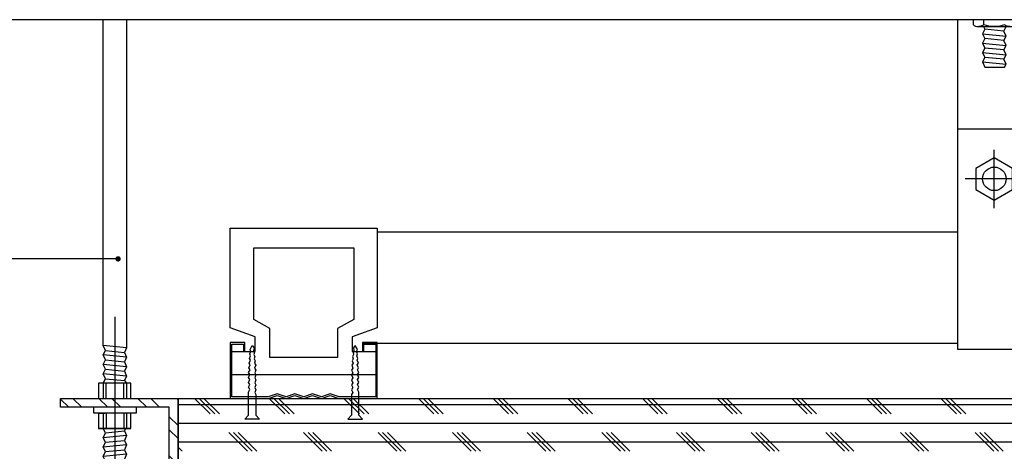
# Model space of a CAD drawing. Header units: millimetres. Extents: x -53 to 3023, y -53 to 2153.
# Tile 32 of 52: x 1389 to 1724, y 455 to 602. Entities that reach past the tile are written whole.
import ezdxf

# ---------------------------------------------------------------- set-up
doc = ezdxf.new("R2010")
doc.units = ezdxf.units.MM
doc.header["$LTSCALE"] = 5
doc.linetypes.add('DASH', pattern=[0.35, 0.25, -0.1])
doc.layers.get('Defpoints').update_dxf_attribs({"color": 8})
for name, color, linetype in [('8', 8, 'Continuous'), ('A-建筑-拆墙', 251, 'Continuous'), ('Q-立面-填充', 251, 'Continuous'), ('Q-立面-次粗线', 31, 'Continuous'), ('Q-立面-粗线', 30, 'Continuous')]:
    doc.layers.add(name, color=color, linetype=linetype)
doc.styles.get("Standard").update_dxf_attribs({"font": 'SimSun.ttf'})
doc.dimstyles.new('1', dxfattribs={"dimscale": 0, "dimtxt": 2.5, "dimasz": 1.5, "dimexe": 1, "dimexo": 0, "dimgap": 0.3, "dimtad": 1, "dimdec": 0, "dimzin": 0, "dimdsep": 46, "dimtxsty": 'Standard', "dimblk": 'ARCHTICK', "dimcen": 0.09, "dimclrd": 8, "dimclre": 8, "dimclrt": 4, "dimadec": 0, "dimazin": 0, "dimtfac": 1, "dimtdec": 0, "dimtix": 1, "dimtofl": 0, "dimtmove": 2, "dimatfit": 3, "dimldrblk": 'DOTSMALL', "dimfxl": 5, "dimfxlon": 1, "dimtolj": 1, "dimtzin": 0, "dimarcsym": 0})

# ---------------------------------------------------------------- blocks, each defined once
blk = doc.blocks.new('*E56')
at = {"layer": '8'}
h = blk.add_hatch(dxfattribs=at)
h.set_pattern_fill('ANSI32', color=256, scale=5, style=0)
h.set_pattern_definition([(135, (1175107.2723, -805526.1195), (1.3258252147, 1.3258252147), []), (135, (1175106.3885, -805526.1195), (1.3258252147, 1.3258252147), [])])
h.paths.add_polyline_path([(8, 0), (7.4, 0), (7.4, 15.4), (0, 15.4), (0, 16), (8, 16)])
for p, q in [((3.7, 21.559), (3.7, 11.008)), ((4.5, 19.44), (2.9, 19.6)), ((4.5, 18.8), (2.9, 18.96)), ((3.052, 19.264), (4.348, 19.135)), ((4.5, 18.16), (2.9, 18.32)), ((3.052, 18.624), (4.348, 18.495)), ((4.5, 17.52), (2.9, 17.68)), ((3.052, 17.984), (4.348, 17.855)), ((2.9, 17.04), (2.9, 16)), ((3.052, 17.344), (4.348, 17.215)), ((3.1, 16), (3.1, 17.04)), ((4.3, 16), (4.3, 17.04)), ((4.5, 17.04), (4.5, 16)), ((2.647, 15), (3.02, 15)), ((5.64, 15.4), (2.759, 15.4)), ((2.9, 15), (2.9, 13.96)), ((3.1, 15), (3.1, 13.96)), ((4.3, 15), (4.3, 13.96)), ((4.5, 15), (4.5, 13.96)), ((4.791, 13.96), (2.59, 13.96)), ((4.5, 13.48), (2.9, 13.32)), ((3.052, 13.656), (4.347, 13.785)), ((4.5, 12.84), (2.9, 12.68)), ((3.052, 13.016), (4.347, 13.145)), ((4.5, 12.2), (2.9, 12.04)), ((3.052, 12.376), (4.347, 12.505)), ((4.5, 11.56), (2.9, 11.4)), ((3.052, 11.736), (4.347, 11.865)), ((4.336, 11.2), (3, 11.2))]:
    blk.add_line(p, q, dxfattribs=at)
for points in [[(2.9, 17.04), (3.052, 17.344), (2.9, 17.68), (3.052, 17.984), (2.9, 18.32), (3.052, 18.624), (2.9, 18.96), (3.052, 19.264), (2.9, 19.6), (2.9, 41.781)], [(4.5, 41.781), (4.5, 19.44), (4.348, 19.135), (4.5, 18.8), (4.348, 18.495), (4.5, 18.16), (4.348, 17.855), (4.5, 17.52), (4.348, 17.215), (4.5, 17.04)], [(8, 0), (7.4, 0), (7.4, 15.4), (0, 15.4), (0, 16), (8, 16), (8, 0)], [(5.14, 15.4), (5.14, 15), (2.259, 15), (2.259, 15.4)], [(3, 11.2), (2.9, 11.4), (3.052, 11.736), (2.9, 12.04), (3.052, 12.376), (2.9, 12.68), (3.052, 13.016), (2.9, 13.32), (3.052, 13.656), (2.9, 13.96)], [(4.427, 13.96), (4.347, 13.785), (4.5, 13.48), (4.347, 13.145), (4.5, 12.84), (4.347, 12.505), (4.5, 12.2), (4.347, 11.865), (4.5, 11.56), (4.336, 11.2)]]:
    blk.add_lwpolyline(points, dxfattribs=at)
for points in [[(4.791, 17.04), (2.59, 17.04), (2.59, 16), (4.791, 16)], [(4.791, 15), (2.59, 15), (2.59, 13.96), (4.791, 13.96)]]:
    blk.add_lwpolyline(points, close=True, dxfattribs=at)
blk = doc.blocks.new('A$C09D450D1')
at = {"layer": '8'}
for p, q in [((-50, 24), (-50, 58)), ((-50, 58), (0, 58)), ((0, 58), (0, 24)), ((-42, 26.86), (-42, 51.32)), ((-42, 51.32), (-8, 51.32)), ((-8, 51.32), (-8, 26.86)), ((-36.5, 23.86), (-42, 26.86)), ((-8, 26.86), (-13.5, 23.86)), ((-41.5, 21), (-50, 24)), ((-36.5, 14), (-36.5, 23.86)), ((-13.5, 23.86), (-13.5, 14)), ((0, 24), (-8.5, 21)), ((-41.5, 16), (-41.5, 21)), ((-8.5, 21), (-8.5, 16)), ((-45, 19), (-50, 19)), ((-50, 19), (-50, 0)), ((-49.5, 0.5), (-49.5, 18.5)), ((-49.5, 18.5), (-45.5, 18.5)), ((-45.5, 18.5), (-45.5, 16)), ((-45, 16), (-45, 19)), ((-43.25, 16.67), (-42.51, 18)), ((-42.51, 18), (-41.88, 17.18)), ((-41.88, 17.18), (-42.04, 16.38)), ((-7.49, 18), (-8.12, 17.18)), ((-8.12, 17.18), (-7.96, 16.38)), ((-6.75, 16.67), (-7.49, 18)), ((0, 19), (-5, 19)), ((-5, 19), (-5, 16)), ((-4.5, 16), (-4.5, 18.5)), ((-4.5, 18.5), (-0.5, 18.5)), ((-0.5, 18.5), (-0.5, 0.5)), ((0, 0), (0, 19)), ((-49.5, 8), (-49.5, 16)), ((-49.5, 16), (-41.5, 16)), ((-45.5, 16), (-45, 16)), ((-43.43, 13.65), (-43.11, 14.51)), ((-43.17, 13.01), (-43.43, 13.65)), ((-43.32, 15.17), (-43, 16.03)), ((-43.11, 14.51), (-43.32, 15.17)), ((-43, 16.03), (-43.25, 16.67)), ((-42.04, 16.38), (-41.77, 15.74)), ((-41.77, 15.74), (-41.96, 14.93)), ((-41.96, 14.93), (-41.64, 14.31)), ((-41.64, 14.31), (-41.81, 13.51)), ((-41.81, 13.51), (-41.48, 12.85)), ((-13.5, 14), (-36.5, 14)), ((-8.19, 13.51), (-8.52, 12.85)), ((-8.5, 16), (-0.5, 16)), ((-8.04, 14.93), (-8.36, 14.31)), ((-8.36, 14.31), (-8.19, 13.51)), ((-7.96, 16.38), (-8.23, 15.74)), ((-8.23, 15.74), (-8.04, 14.93)), ((-7, 16.03), (-6.75, 16.67)), ((-6.68, 15.17), (-7, 16.03)), ((-6.89, 14.51), (-6.68, 15.17)), ((-6.57, 13.65), (-6.89, 14.51)), ((-6.83, 13.01), (-6.57, 13.65)), ((-5, 16), (-4.5, 16)), ((-0.5, 16), (-0.5, 8)), ((-43.69, 10.46), (-43.23, 11.43)), ((-43.25, 9.79), (-43.69, 10.46)), ((-43.58, 12.07), (-43.17, 13.01)), ((-43.23, 11.43), (-43.58, 12.07)), ((-41.48, 12.85), (-41.77, 11.96)), ((-41.77, 11.96), (-41.35, 11.31)), ((-41.35, 11.31), (-41.75, 10.35)), ((-41.75, 10.35), (-41.26, 9.67)), ((-8.25, 10.35), (-8.74, 9.67)), ((-8.23, 11.96), (-8.65, 11.31)), ((-8.65, 11.31), (-8.25, 10.35)), ((-8.52, 12.85), (-8.23, 11.96)), ((-6.42, 12.07), (-6.83, 13.01)), ((-6.77, 11.43), (-6.42, 12.07)), ((-6.31, 10.46), (-6.77, 11.43)), ((-6.75, 9.79), (-6.31, 10.46)), ((-0.5, 8), (-49.5, 8)), ((-43.76, 8.82), (-43.25, 9.79)), ((-43.35, 8.13), (-43.76, 8.82)), ((-43.76, 7.14), (-43.35, 8.13)), ((-43.35, 6.44), (-43.76, 7.14)), ((-41.26, 8), (-41.68, 7.04)), ((-41.68, 7.04), (-41.26, 6.33)), ((-41.26, 9.67), (-41.66, 8.7)), ((-41.66, 8.7), (-41.26, 8)), ((-8.74, 9.67), (-8.34, 8.7)), ((-8.34, 8.7), (-8.74, 8)), ((-8.74, 8), (-8.32, 7.04)), ((-8.32, 7.04), (-8.74, 6.33)), ((-6.24, 8.82), (-6.75, 9.79)), ((-6.65, 8.13), (-6.24, 8.82)), ((-6.24, 7.14), (-6.65, 8.13)), ((-6.65, 6.44), (-6.24, 7.14)), ((-43.76, 5.47), (-43.35, 6.44)), ((-43.35, 4.77), (-43.76, 5.47)), ((-43.76, 3.8), (-43.35, 4.77)), ((-43.35, 3.1), (-43.76, 3.8)), ((-41.26, 6.33), (-41.68, 5.37)), ((-41.68, 5.37), (-41.26, 4.67)), ((-41.26, 4.67), (-41.68, 3.7)), ((-41.68, 3.7), (-41.26, 2.99)), ((-8.74, 6.33), (-8.32, 5.37)), ((-8.32, 5.37), (-8.74, 4.67)), ((-8.74, 4.67), (-8.32, 3.7)), ((-8.32, 3.7), (-8.74, 2.99)), ((-6.24, 5.47), (-6.65, 6.44)), ((-6.65, 4.77), (-6.24, 5.47)), ((-6.24, 3.8), (-6.65, 4.77)), ((-6.65, 3.1), (-6.24, 3.8)), ((-50, 0), (-37, 0)), ((-37.08, 0.5), (-49.5, 0.5)), ((-43.76, 2.14), (-43.35, 3.1)), ((-43.76, 2.14), (-43.76, 2.14)), ((-43.76, -5.63), (-43.76, 2.14)), ((-41.26, 2.99), (-41.68, 2.06)), ((-41.68, 2.06), (-41.26, 1.33)), ((-41.26, 1.33), (-41.26, -5.63)), ((-34, 1.53), (-37.08, 0.5)), ((-37, 0), (-34, 1)), ((-31, 0.53), (-34, 1.53)), ((-34, 1), (-31, 0)), ((-28, 1.53), (-31, 0.53)), ((-31, 0), (-28, 1)), ((-25, 0.53), (-28, 1.53)), ((-28, 1), (-25, 0)), ((-22, 1.53), (-25, 0.53)), ((-25, 0), (-22, 1)), ((-19, 0.53), (-22, 1.53)), ((-22, 1), (-19, 0)), ((-16, 1.53), (-19, 0.53)), ((-19, 0), (-16, 1)), ((-12.92, 0.5), (-16, 1.53)), ((-16, 1), (-13, 0)), ((-13, 0), (0, 0)), ((-0.5, 0.5), (-12.92, 0.5)), ((-8.74, 2.99), (-8.32, 2.06)), ((-8.32, 2.06), (-8.74, 1.33)), ((-8.74, 1.33), (-8.74, -5.63)), ((-6.24, 2.14), (-6.65, 3.1)), ((-6.24, 2.14), (-6.24, 2.14)), ((-6.24, -5.63), (-6.24, 2.14)), ((-45.01, -7), (-43.76, -5.63)), ((-41.26, -5.63), (-40.01, -7)), ((-8.74, -5.63), (-9.99, -7)), ((-4.99, -7), (-6.24, -5.63)), ((-40.01, -7), (-45.01, -7)), ((-9.99, -7), (-4.99, -7))]:
    blk.add_line(p, q, dxfattribs=at)
blk = doc.blocks.new('*E59')
at = {"layer": '8'}
for p, q in [((51.28, 26.835, 0), (51.28, 27.184, 0)), ((51.2, 26.23, 0), (52.8, 26.07, 0)), ((52.648, 26.406, 0), (51.353, 26.535, 0)), ((51.2, 25.59, 0), (52.8, 25.43, 0)), ((52.648, 25.766, 0), (51.353, 25.895, 0)), ((51.2, 24.95, 0), (52.8, 24.79, 0)), ((52.648, 25.126, 0), (51.353, 25.255, 0)), ((51.2, 24.31, 0), (52.8, 24.15, 0)), ((52.648, 24.486, 0), (51.353, 24.615, 0)), ((51.364, 23.95, 0), (52.7, 23.95, 0)), ((49.5, 19.75, 0), (54.5, 19.75, 0)), ((52, 14.364, 0), (52, 18.336, 0)), ((53.986, 16.35, 0), (50.014, 16.35, 0)), ((10, 12.743, 0), (49.5, 12.743, 0)), ((49.5, 5.15, 0), (9, 5.15, 0))]:
    blk.add_line(p, q, dxfattribs=at)
at = {"layer": '8', "elevation": 0}
for points in [[(49.5, 27.184), (49.5, 4.75), (54.5, 4.75), (54.5, 27.184)], [(51.273, 26.71), (51.353, 26.535), (51.2, 26.23), (51.353, 25.895), (51.2, 25.59), (51.353, 25.255), (51.2, 24.95), (51.353, 24.615), (51.2, 24.31), (51.364, 23.95)], [(52.7, 23.95), (52.8, 24.15), (52.648, 24.486), (52.8, 24.79), (52.648, 25.126), (52.8, 25.43), (52.648, 25.766), (52.8, 26.07), (52.648, 26.406), (52.8, 26.71)]]:
    blk.add_lwpolyline(points, dxfattribs=at)
for points in [[(50.56, 27.184), (50.56, 26.856, 0.203722), (50.916, 26.71), (51.273, 26.71), (52.8, 26.71), (53.084, 26.71, 0.22641), (53.441, 26.856), (53.441, 27.184)], [(53.053, 26.71, -0.219294), (52.72, 26.835, -0.173205), (51.28, 26.835, -0.102242), (50.947, 26.71)]]:
    blk.add_lwpolyline(points, format="xyb", dxfattribs=at)
blk.add_lwpolyline([(52, 17.78), (50.752, 17.06), (50.752, 15.619), (52, 14.899), (53.248, 15.619), (53.248, 17.06)], close=True, dxfattribs=at)
at = {"layer": '8'}
blk.add_circle((52, 16.35, 0), 0.8, dxfattribs=at)
at = {"layer": '8', "xscale": 0.1999999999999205, "yscale": 0.1999999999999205, "zscale": 0.1999999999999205}
blk.add_blockref('A$C09D450D1', (10, 1.4, 0), dxfattribs=at)
blk = doc.blocks.new('_ArchTick')
at = {"color": 0, "linetype": 'ByBlock', "const_width": 0.15}
blk.add_lwpolyline([(-0.5, -0.5), (0.5, 0.5)], dxfattribs=at)
blk = doc.blocks.new('0')
at = {"layer": 'Defpoints', "linetype": 'Continuous'}
blk.add_lwpolyline([(-535331.891, 505069.966), (-534912.834, 505069.966), (-534912.834, 505158.837), (-535331.891, 505158.837)], close=True, dxfattribs=at)
at = {"layer": 'Q-立面-填充', "ltscale": 0.2}
for p, q in [((-535103.074, 505132.633, 1.379), (-534912.834, 505132.633, 1.379)), ((-535100.898, 505131.998, 1.379), (-535101.953, 505133.053, 1.379)), ((-535100.581, 505131.998, 1.379), (-535101.636, 505133.053, 1.379)), ((-535100.263, 505131.998, 1.379), (-535101.318, 505133.053, 1.379)), ((-535095.818, 505131.998, 1.379), (-535096.873, 505133.053, 1.379)), ((-535095.501, 505131.998, 1.379), (-535096.556, 505133.053, 1.379)), ((-535095.183, 505131.998, 1.379), (-535096.238, 505133.053, 1.379)), ((-535090.738, 505131.998, 1.379), (-535091.793, 505133.053, 1.379)), ((-535090.421, 505131.998, 1.379), (-535091.476, 505133.053, 1.379)), ((-535090.103, 505131.998, 1.379), (-535091.158, 505133.053, 1.379)), ((-535085.658, 505131.998, 1.379), (-535086.713, 505133.053, 1.379)), ((-535085.341, 505131.998, 1.379), (-535086.396, 505133.053, 1.379)), ((-535085.023, 505131.998, 1.379), (-535086.078, 505133.053, 1.379)), ((-535080.578, 505131.998, 1.379), (-535081.633, 505133.053, 1.379)), ((-535080.261, 505131.998, 1.379), (-535081.316, 505133.053, 1.379)), ((-535079.943, 505131.998, 1.379), (-535080.998, 505133.053, 1.379)), ((-535075.498, 505131.998, 1.379), (-535076.553, 505133.053, 1.379)), ((-535075.181, 505131.998, 1.379), (-535076.236, 505133.053, 1.379)), ((-535074.863, 505131.998, 1.379), (-535075.918, 505133.053, 1.379)), ((-535070.418, 505131.998, 1.379), (-535071.473, 505133.053, 1.379)), ((-535070.101, 505131.998, 1.379), (-535071.156, 505133.053, 1.379)), ((-535069.783, 505131.998, 1.379), (-535070.838, 505133.053, 1.379)), ((-535065.338, 505131.998, 1.379), (-535066.393, 505133.053, 1.379)), ((-535065.021, 505131.998, 1.379), (-535066.076, 505133.053, 1.379)), ((-535064.703, 505131.998, 1.379), (-535065.758, 505133.053, 1.379)), ((-535060.258, 505131.998, 1.379), (-535061.313, 505133.053, 1.379)), ((-535059.941, 505131.998, 1.379), (-535060.996, 505133.053, 1.379)), ((-535059.623, 505131.998, 1.379), (-535060.678, 505133.053, 1.379)), ((-535055.178, 505131.998, 1.379), (-535056.233, 505133.053, 1.379)), ((-535054.861, 505131.998, 1.379), (-535055.916, 505133.053, 1.379)), ((-535054.543, 505131.998, 1.379), (-535055.598, 505133.053, 1.379)), ((-535050.098, 505131.998, 1.379), (-535051.153, 505133.053, 1.379)), ((-535049.781, 505131.998, 1.379), (-535050.836, 505133.053, 1.379)), ((-535049.463, 505131.998, 1.379), (-535050.518, 505133.053, 1.379)), ((-535103.074, 505131.363, 1.379), (-534912.834, 505131.363, 1.379)), ((-535098.358, 505129.458, 1.379), (-535099.628, 505130.728, 1.379)), ((-535098.041, 505129.458, 1.379), (-535099.311, 505130.728, 1.379)), ((-535097.723, 505129.458, 1.379), (-535098.993, 505130.728, 1.379)), ((-535093.278, 505129.458, 1.379), (-535094.548, 505130.728, 1.379)), ((-535092.961, 505129.458, 1.379), (-535094.231, 505130.728, 1.379)), ((-535092.643, 505129.458, 1.379), (-535093.913, 505130.728, 1.379)), ((-535088.198, 505129.458, 1.379), (-535089.468, 505130.728, 1.379)), ((-535087.881, 505129.458, 1.379), (-535089.151, 505130.728, 1.379)), ((-535087.563, 505129.458, 1.379), (-535088.833, 505130.728, 1.379)), ((-535083.118, 505129.458, 1.379), (-535084.388, 505130.728, 1.379)), ((-535082.801, 505129.458, 1.379), (-535084.071, 505130.728, 1.379)), ((-535082.483, 505129.458, 1.379), (-535083.753, 505130.728, 1.379)), ((-535078.038, 505129.458, 1.379), (-535079.308, 505130.728, 1.379)), ((-535077.721, 505129.458, 1.379), (-535078.991, 505130.728, 1.379)), ((-535077.403, 505129.458, 1.379), (-535078.673, 505130.728, 1.379)), ((-535072.958, 505129.458, 1.379), (-535074.228, 505130.728, 1.379)), ((-535072.641, 505129.458, 1.379), (-535073.911, 505130.728, 1.379)), ((-535072.323, 505129.458, 1.379), (-535073.593, 505130.728, 1.379)), ((-535067.878, 505129.458, 1.379), (-535069.148, 505130.728, 1.379)), ((-535067.561, 505129.458, 1.379), (-535068.831, 505130.728, 1.379)), ((-535067.243, 505129.458, 1.379), (-535068.513, 505130.728, 1.379)), ((-535062.798, 505129.458, 1.379), (-535064.068, 505130.728, 1.379)), ((-535062.481, 505129.458, 1.379), (-535063.751, 505130.728, 1.379)), ((-535062.163, 505129.458, 1.379), (-535063.433, 505130.728, 1.379)), ((-535057.718, 505129.458, 1.379), (-535058.988, 505130.728, 1.379)), ((-535057.401, 505129.458, 1.379), (-535058.671, 505130.728, 1.379)), ((-535057.083, 505129.458, 1.379), (-535058.353, 505130.728, 1.379)), ((-535052.638, 505129.458, 1.379), (-535053.908, 505130.728, 1.379)), ((-535052.321, 505129.458, 1.379), (-535053.591, 505130.728, 1.379)), ((-535052.003, 505129.458, 1.379), (-535053.273, 505130.728, 1.379)), ((-535047.558, 505129.458, 1.379), (-535048.828, 505130.728, 1.379)), ((-535047.241, 505129.458, 1.379), (-535048.511, 505130.728, 1.379)), ((-535046.923, 505129.458, 1.379), (-535048.193, 505130.728, 1.379)), ((-535103.074, 505130.093, 1.379), (-534912.834, 505130.093, 1.379)), ((-535102.803, 505129.458, 1.379), (-535103.074, 505129.728, 1.379))]:
    blk.add_line(p, q, dxfattribs=at)
at = {"layer": 'Q-立面-次粗线', "ltscale": 0.2}
for p, q in [((-535103.074, 505089.453, 1.379), (-535103.074, 505133.053, 1.379)), ((-535103.074, 505133.053, 1.379), (-534912.834, 505133.053, 1.379))]:
    blk.add_line(p, q, dxfattribs=at)
at = {"layer": 'Q-立面-粗线', "linetype": 'DASH', "ltscale": 5}
blk.add_lwpolyline([(-535331.891, 505069.966), (-534912.834, 505069.966), (-534912.834, 505158.837), (-535331.891, 505158.837)], close=True, dxfattribs=at)
at = {"ltscale": 0.2}
blk.add_blockref('*E56', (-535111.074, 505117.056, 1.379), dxfattribs=at)
at = {"layer": '8', "ltscale": 0.2}
blk.add_blockref('*E59', (-535099.523, 505131.653, 1.379), dxfattribs=at)
at = {"layer": 'A-建筑-拆墙'}
blk.add_leader([(-535107.158, 505142.556), (-535195.738, 505142.556)], dimstyle='1', override={"dimscale": 0.487633, "dimasz": 0.75, "dimtad": 0, "dimldrblk": 'Dot'}, dxfattribs=at)

msp = doc.modelspace()

# ---------------------------------------------------------------- block references
at = {"xscale": 5, "yscale": 5, "zscale": 5}
msp.add_blockref('0', (2676958.21, -2525192.55), dxfattribs=at)

doc.saveas('drawing.dxf')
